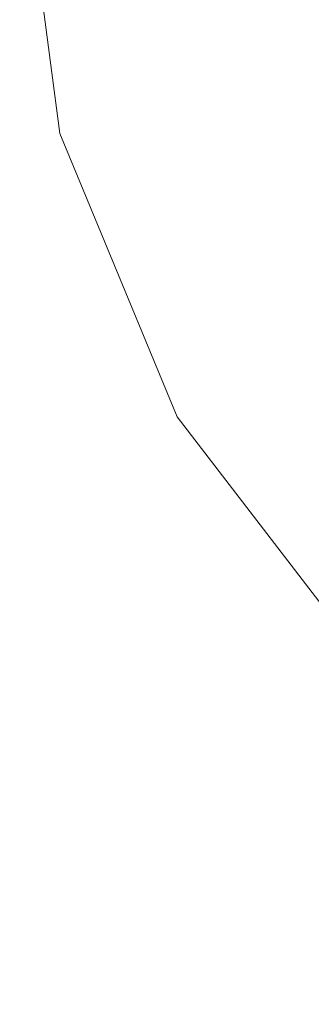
# Model space of a CAD drawing. Header units: millimetres. Extents: x -40.4 to 40.4, y -40.2 to 40.6.
# Tile 29 of 256: x -25.9 to -25.6, y -26.2 to -25.2. Entities that reach past the tile are written whole.
import ezdxf

# ---------------------------------------------------------------- set-up
doc = ezdxf.new("R2010")
doc.units = ezdxf.units.MM
doc.layers.add('E-ELEC-EQPM-OTLN', color=71, linetype='Continuous', lineweight=30)

# ---------------------------------------------------------------- blocks, each defined once
blk = doc.blocks.new('Movement detector_ Future linear_ - 2CKA006220A0214_MD-F-1_0_1-84 Movement detector-5159-Vista 3D 1')
at = {"layer": 'E-ELEC-EQPM-OTLN', "lineweight": 9}
mesh = blk.add_polyface(dxfattribs=at)
corners = [(-24.70183, -26.18978, 6.85026), (-25.00929, -26.14931, 6.85026), (-25.29581, -26.03063, 6.85026), (-25.54184, -25.84184, 6.85026), (-25.73063, -25.59581, 6.85026), (-25.84931, -25.30929, 6.85026), (-25.88979, -25.00183, 6.85026), (-25.88979, -25.00183), (-25.84931, -25.30929), (-25.73063, -25.59581), (-25.54184, -25.84184), (-25.29581, -26.03063), (-25.00929, -26.14931), (-24.70183, -26.18978)]
mesh.append_faces([[corners[k] for k in face] for face in [(7, 8, 5, 6), (0, 1, 12, 13)]], dxfattribs={"vtx1": -1})
mesh.append_faces([[corners[k] for k in face] for face in [(8, 9, 4, 5), (3, 4, 9, 10), (10, 11, 2, 3), (11, 12, 1, 2)]], dxfattribs={"vtx1": -1, "vtx3": -1})

msp = doc.modelspace()

# ---------------------------------------------------------------- block references
at = {"layer": 'E-ELEC-EQPM-OTLN', "lineweight": 9}
msp.add_blockref('Movement detector_ Future linear_ - 2CKA006220A0214_MD-F-1_0_1-84 Movement detector-5159-Vista 3D 1', (0, 0), dxfattribs=at)

doc.saveas('drawing.dxf')
